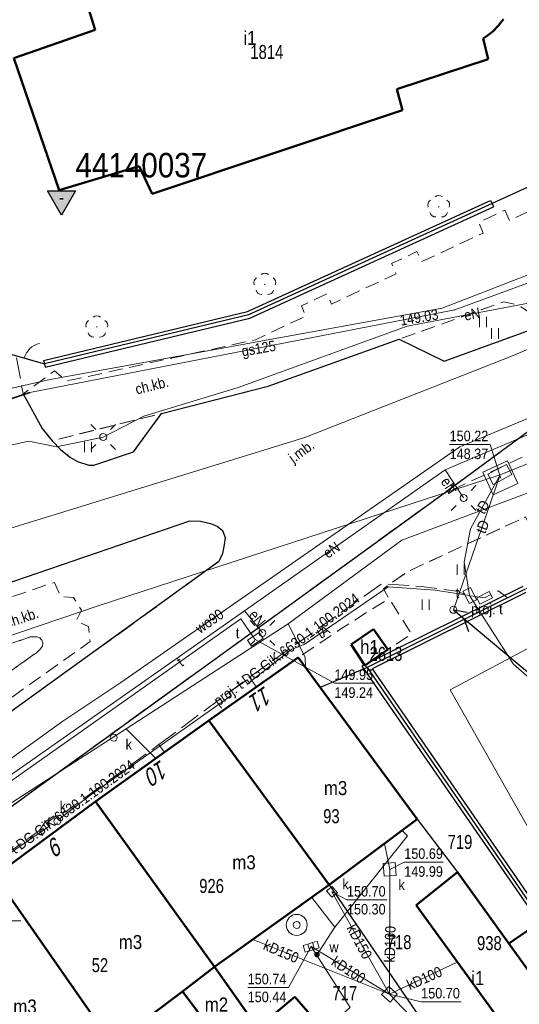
# Model space of a CAD drawing. Header units: metres. Extents: x 5552311 to 5555313, y 5709371 to 5712599.
# Tile 26 of 71: x 5554504 to 5554540, y 5710514 to 5710584. Entities that reach past the tile are written whole.
import ezdxf
from ezdxf.enums import TextEntityAlignment as Align

# ---------------------------------------------------------------- set-up
doc = ezdxf.new("R2010")
doc.units = ezdxf.units.M
doc.header["$MEASUREMENT"] = 0
for name, pattern in [('1.0_0.5', [1.5, 1, -0.5]), ('1.5_0.5', [2, 1.5, -0.5]), ('otob_500', [0]), ('otof_500', [0]), ('sutp_500', [0])]:
    doc.linetypes.add(name, pattern=pattern)
doc.layers.get('0').update_dxf_attribs({"color": 2, "linetype": 'CONTINUOUS', "lineweight": 5})
for name, color, linetype in [('203-punkt graniczny', 7, 'CONTINUOUS'), ('211-numer działki ewidencyjnej', 7, 'CONTINUOUS'), ('218-kontur użytku gruntowego', 60, 'CONTINUOUS'), ('219-działka ewidencyjna', 7, 'CONTINUOUS'), ('238-Punkt adresowy budynku', 7, 'CONTINUOUS'), ('312-budynek ewidencyjny', 7, 'CONTINUOUS'), ('312-oznaczenie budynku ewidencyjnego', 7, 'CONTINUOUS'), ('312-oznaczenie budynku ewidencyjnego-Atr117', 7, 'CONTINUOUS'), ('brama', 7, 'CONTINUOUS'), ('chodnik', 7, 'CONTINUOUS'), ('chodnik-Atr17', 7, 'CONTINUOUS'), ('drzewo liściaste', 7, 'CONTINUOUS'), ('furtka', 7, 'CONTINUOUS'), ('jezdnia', 7, 'CONTINUOUS'), ('jezdnia-Atr17', 7, 'CONTINUOUS'), ('kratka ściekowa', 7, 'CONTINUOUS'), ('krawężnik', 7, 'CONTINUOUS'), ('latarnia', 7, 'CONTINUOUS'), ('obudowa ochronna przewodu', 7, 'CONTINUOUS'), ('Podstawowa osnowa wysokościowa bazowa', 7, 'CONTINUOUS'), ('Podstawowa osnowa wysokościowa bazowa-Atr103', 7, 'CONTINUOUS'), ('przewód elektroenergetyczny podziemny', 7, 'CONTINUOUS'), ('przewód elektroenergetyczny podziemny-Atr1', 7, 'CONTINUOUS'), ('przewód gazowy', 7, 'CONTINUOUS'), ('przewód gazowy-Atr1', 7, 'CONTINUOUS'), ('przewód kanalizacyjny', 7, 'CONTINUOUS'), ('przewód kanalizacyjny-Atr1', 7, 'CONTINUOUS'), ('przewód telekomunikacyjny napowietrzny', 7, 'CONTINUOUS'), ('przewód telekomunikacyjny podziemny', 7, 'CONTINUOUS'), ('przewód telekomunikacyjny podziemny - ob. projektowany', 7, 'CONTINUOUS'), ('przewód telekomunikacyjny podziemny - ob. projektowany-Atr1', 7, 'CONTINUOUS'), ('przewód telekomunikacyjny podziemny-Atr1', 7, 'CONTINUOUS'), ('przewód wodociągowy', 7, 'CONTINUOUS'), ('przewód wodociągowy-Atr1', 7, 'CONTINUOUS'), ('rzedna', 7, 'CONTINUOUS'), ('rzedna-Atr2', 7, 'CONTINUOUS'), ('rzedna-Atr3', 7, 'CONTINUOUS'), ('studnia zwykła', 7, 'CONTINUOUS'), ('szafa telekomunikacyjna lub kontener', 7, 'CONTINUOUS'), ('szafa telekomunikacyjna lub kontener - ob. projektowany', 7, 'CONTINUOUS'), ('szafa telekomunikacyjna lub kontener - ob. projektowany-Atr17', 7, 'CONTINUOUS'), ('szafa telekomunikacyjna lub kontener-Atr17', 7, 'CONTINUOUS'), ('słup przewodów napowietrznych', 7, 'CONTINUOUS'), ('trawnik', 7, 'CONTINUOUS'), ('właz do komory lub kanału', 7, 'CONTINUOUS'), ('właz do komory lub kanału - okrągły', 7, 'CONTINUOUS'), ('właz do komory lub kanału - okrągły-Atr17', 7, 'CONTINUOUS'), ('właz do komory lub kanału-Atr17', 7, 'CONTINUOUS'), ('zasuwa lub zawór', 7, 'CONTINUOUS'), ('zasuwa lub zawór-Atr17', 7, 'CONTINUOUS'), ('ściana oporowa (linia)', 7, 'CONTINUOUS')]:
    doc.layers.add(name, color=color, linetype=linetype)
doc.styles.get("Standard").update_dxf_attribs({"font": 'Working1250', "width": 0.75})
doc.linetypes.add('otdn_500', pattern='A,5,0,[21,ksztalty.shx,S=0.5,R=0,X=0,Y=0]', length=5)

# ---------------------------------------------------------------- blocks, each defined once
blk = doc.blocks.new('203')
at = {"linetype": 'Continuous', "lineweight": 0}
h = blk.add_hatch(color=94, dxfattribs=at)
edge = h.paths.add_edge_path()
edge.add_arc((0, 0), 0.045, 0, 360)
blk = doc.blocks.new('SUTP')
at = {"color": 0, "linetype": 'Continuous'}
for p, q in [((0, 0), (0.866, 0.5)), ((0, 0), (9.232, 0)), ((1.866, -0.5), (1, 0)), ((7.366, -0.5), (8.232, 0)), ((9.232, 0), (8.366, 0.5))]:
    blk.add_line(p, q, dxfattribs=at)
blk = doc.blocks.new('PW01')
at = {"linetype": 'Continuous', "lineweight": 13}
h = blk.add_hatch(color=0, dxfattribs=at)
edge = h.paths.add_edge_path()
edge.add_arc((0, 0), 0.045, 0, 360)
blk = doc.blocks.new('US13')
at = {"color": 0, "linetype": 'Continuous', "lineweight": 13}
for radius in [0.75, 0.25]:
    blk.add_circle((0, 0), radius, dxfattribs=at)
blk = doc.blocks.new('US05')
at = {"color": 0, "linetype": 'Continuous', "lineweight": 13}
for p, q in [((-0.525, -0.25), (-0.525, 0.25)), ((-0.525, 0.25), (-0.175, 0.25)), ((-0.175, -0.25), (-0.175, 0.25)), ((-0.175, 0.25), (0.175, 0.25)), ((0.175, -0.25), (0.175, 0.25)), ((0.175, 0.25), (0.525, 0.25)), ((0.525, -0.25), (0.525, 0.25)), ((-0.525, -0.25), (-0.175, -0.25)), ((-0.175, -0.25), (0.175, -0.25)), ((0.175, -0.25), (0.525, -0.25))]:
    blk.add_line(p, q, dxfattribs=at)
blk = doc.blocks.new('US25')
at = {"linetype": 'Continuous', "lineweight": 0}
h = blk.add_hatch(color=0, dxfattribs=at)
edge = h.paths.add_edge_path()
edge.add_arc((0, 0), 0.2, 0, 360)
blk = doc.blocks.new('SM01')
at = {"color": 0, "linetype": 'Continuous', "lineweight": 13}
for p, q in [((-0.53, 0.531), (-0.883, 0.884)), ((0.531, 0.531), (0.884, 0.884)), ((-0.53, -0.53), (-0.883, -0.883)), ((0.531, -0.53), (0.884, -0.883))]:
    blk.add_line(p, q, dxfattribs=at)
blk.add_circle((0, 0), 0.25, dxfattribs=at)
blk = doc.blocks.new('TU04')
at = {"color": 0, "linetype": 'Continuous', "lineweight": 13}
for p, q in [((0, 0), (0, 0.75)), ((0.5, 0), (0.5, 0.75))]:
    blk.add_line(p, q, dxfattribs=at)
blk = doc.blocks.new('OK04')
at = {"color": 0, "linetype": 'Continuous', "lineweight": 0}
blk.add_arc((1.5, 0.001), 1.5, 120, 180, dxfattribs=at)
blk = doc.blocks.new('OP021')
at = {"linetype": 'Continuous', "lineweight": 13}
h = blk.add_hatch(color=0, dxfattribs=at)
edge = h.paths.add_edge_path()
edge.add_arc((0, 0), 0.05, 0, 360)
at = {"color": 0, "linetype": 'Continuous', "lineweight": 13}
for centre, start, end in [((0, 0.4), 49.272, 130.728), ((-0.38, 0.124), 121.308, 202.548), ((0.38, 0.124), 337.452, 58.692), ((-0.235, -0.324), 193.221, 274.871), ((0.235, -0.324), 265.129, 346.779)]:
    blk.add_arc(centre, 0.4, start, end, dxfattribs=at)
blk = doc.blocks.new('US20')
at = {"color": 0, "linetype": 'Continuous', "lineweight": 13}
for p, q in [((-0.5, -0.25), (-0.5, 0.25)), ((-0.5, 0.25), (0.5, 0.25)), ((0.5, -0.25), (0.5, 0.25)), ((-0.5, -0.25), (0.5, -0.25))]:
    blk.add_line(p, q, dxfattribs=at)
blk = doc.blocks.new('US15')
at = {"color": 0, "linetype": 'Continuous', "lineweight": 13}
blk.add_circle((0, 0), 0.25, dxfattribs=at)
blk = doc.blocks.new('US22')
at = {"color": 0, "linetype": 'Continuous', "lineweight": 13}
blk.add_circle((0, 0), 0.25, dxfattribs=at)
blk = doc.blocks.new('OSHB')
h = blk.add_hatch(color=0)
edge = h.paths.add_edge_path()
edge.add_arc((0, 0), 0.125, 0, 180)
edge.add_arc((0, 0), 0.125, 180, 360)
h.paths.add_polyline_path([(0, -1.155), (-1, 0.577), (1, 0.577)])
at = {"color": 0}
for points in [[(0, -1.155), (-1, 0.577), (1, 0.577)], [(0.125, 0), (-0.125, 0)]]:
    blk.add_lwpolyline(points, close=True, dxfattribs=at)

msp = doc.modelspace()

# ---------------------------------------------------------------- linework, layer by layer
at = {"layer": '218-kontur użytku gruntowego', "linetype": 'Continuous', "lineweight": 9, "flags": 128}
for points in [[(5554520.36, 5710562.73), (5554547.45, 5710575.08)], [(5554547.45, 5710575.08), (5554520.36, 5710562.73)], [(5554505.78, 5710559.23), (5554520.36, 5710562.73)], [(5554520.36, 5710562.73), (5554505.78, 5710559.23)], [(5554500.07, 5710560.85), (5554505.78, 5710559.23)], [(5554505.78, 5710559.23), (5554500.07, 5710560.85)], [(5554540.06, 5710543.12), (5554528.82, 5710537.56)], [(5554528.82, 5710537.56), (5554540.06, 5710543.12)], [(5554523.91, 5710538.26), (5554517.53, 5710533.78)], [(5554517.53, 5710533.78), (5554523.91, 5710538.26)], [(5554525.48, 5710536.13), (5554523.91, 5710538.26)], [(5554523.91, 5710538.26), (5554525.48, 5710536.13)], [(5554528.82, 5710537.56), (5554525.48, 5710536.13)], [(5554525.48, 5710536.13), (5554528.82, 5710537.56)], [(5554517.53, 5710533.78), (5554509.44, 5710527.98)], [(5554509.44, 5710527.98), (5554517.53, 5710533.78)], [(5554509.44, 5710527.98), (5554502.24, 5710522.68)], [(5554502.24, 5710522.68), (5554509.44, 5710527.98)]]:
    msp.add_lwpolyline(points, dxfattribs=at)
at = {"layer": '219-działka ewidencyjna', "color": 94, "linetype": 'Continuous', "lineweight": 30, "flags": 128}
for points in [[(5554547.45, 5710575.08), (5554520.36, 5710562.73)], [(5554520.36, 5710562.73), (5554505.78, 5710559.23)], [(5554500.07, 5710560.85), (5554505.78, 5710559.23)], [(5554540.06, 5710543.12), (5554528.82, 5710537.56)], [(5554523.91, 5710538.26), (5554517.53, 5710533.78)], [(5554523.91, 5710538.26), (5554525.48, 5710536.13)], [(5554528.82, 5710537.56), (5554525.48, 5710536.13)], [(5554528.82, 5710537.56), (5554540.84, 5710520.16)], [(5554525.48, 5710536.13), (5554532.41, 5710526.73)], [(5554517.53, 5710533.78), (5554509.44, 5710527.98)], [(5554517.53, 5710533.78), (5554526.11, 5710522.03)], [(5554509.44, 5710527.98), (5554502.24, 5710522.68)], [(5554509.44, 5710527.98), (5554520.9, 5710512.01)], [(5554532.41, 5710526.73), (5554535.29, 5710522.95)], [(5554535.29, 5710522.95), (5554543.09, 5710512.08)], [(5554502.24, 5710522.68), (5554510.65, 5710510.67)], [(5554526.11, 5710522.03), (5554538.45, 5710504.01)]]:
    msp.add_lwpolyline(points, dxfattribs=at)
at = {"layer": '312-budynek ewidencyjny', "color": 8, "linetype": 'Continuous', "lineweight": 50, "flags": 128}
for points in [[(5554509.4, 5710583.07), (5554508.76, 5710585.1)], [(5554538.22, 5710583.36), (5554537.8, 5710582.94)], [(5554538.57, 5710583.82), (5554538.22, 5710583.36)], [(5554503.59, 5710581.04), (5554509.4, 5710583.07)], [(5554537.32, 5710582.58), (5554537.12, 5710582.45)], [(5554537.8, 5710582.94), (5554537.32, 5710582.58)], [(5554537.12, 5710582.45), (5554537.47, 5710580.96)], [(5554506.84, 5710571.62), (5554503.59, 5710581.04)], [(5554537.47, 5710580.96), (5554530.95, 5710578.83)], [(5554530.95, 5710578.83), (5554531.35, 5710577.32)], [(5554531.35, 5710577.32), (5554513.48, 5710571.36)], [(5554512.55, 5710573.34), (5554506.84, 5710571.62)], [(5554513.48, 5710571.36), (5554512.55, 5710573.34)], [(5554527.69, 5710539.2), (5554529.28, 5710540.29)], [(5554529.28, 5710540.29), (5554530.3, 5710538.83)], [(5554528.67, 5710537.7), (5554527.69, 5710539.2)], [(5554517.53, 5710533.78), (5554523.91, 5710538.26)], [(5554523.91, 5710538.26), (5554532.41, 5710526.73)], [(5554530.3, 5710538.83), (5554528.67, 5710537.7)], [(5554509.44, 5710527.98), (5554517.53, 5710533.78)], [(5554526.11, 5710522.03), (5554517.53, 5710533.78)], [(5554517.53, 5710533.78), (5554526.11, 5710522.03)], [(5554502.24, 5710522.68), (5554509.44, 5710527.98)], [(5554509.44, 5710527.98), (5554517.94, 5710516.18)], [(5554517.94, 5710516.18), (5554509.44, 5710527.98)], [(5554532.41, 5710526.73), (5554526.11, 5710522.03)], [(5554532.32, 5710520.58), (5554535.29, 5710522.95)], [(5554535.29, 5710522.95), (5554538.94, 5710517.85)], [(5554502.24, 5710522.68), (5554510.65, 5710510.67)], [(5554510.65, 5710510.67), (5554502.24, 5710522.68)], [(5554526.11, 5710522.03), (5554517.94, 5710516.18)], [(5554540.12, 5710509.86), (5554532.32, 5710520.58)], [(5554538.94, 5710517.85), (5554540.62, 5710519)], [(5554540.66, 5710515.47), (5554538.94, 5710517.85)], [(5554538.94, 5710517.85), (5554540.66, 5710515.47)], [(5554517.94, 5710516.18), (5554515.64, 5710514.44)], [(5554515.64, 5710514.44), (5554517.94, 5710516.18)], [(5554517.94, 5710516.18), (5554520.51, 5710512.55)], [(5554515.64, 5710514.44), (5554510.65, 5710510.67)], [(5554518.47, 5710510.66), (5554515.64, 5710514.44)], [(5554521.04, 5710511.86), (5554523.66, 5710514.06)], [(5554523.66, 5710514.06), (5554528.65, 5710508.32)]]:
    msp.add_lwpolyline(points, dxfattribs=at)
at = {"layer": 'brama', "color": 8, "linetype": 'otob_500', "lineweight": 18, "flags": 128}
msp.add_lwpolyline([(5554500.07, 5710560.85), (5554505.78, 5710559.23)], dxfattribs=at)
at = {"layer": 'chodnik', "color": 8, "linetype": '1.0_0.5', "lineweight": 18, "flags": 128}
for points in [[(5554504.27, 5710557.08), (5554505.62, 5710554.6), (5554506.33, 5710553.74), (5554514.14, 5710555.67), (5554521.77, 5710557.63), (5554531.12, 5710560.98), (5554538.6, 5710563.66), (5554539.59, 5710563.41), (5554540.11, 5710563.11), (5554540.64, 5710562.69), (5554541.28, 5710561.94), (5554545.11, 5710563.32), (5554545.18, 5710564.56), (5554545.42, 5710565.28), (5554545.67, 5710565.68), (5554546, 5710566.11), (5554546.51, 5710566.47), (5554551.26, 5710568.27), (5554551.48, 5710569.22), (5554551.5, 5710569.95), (5554551.34, 5710570.77), (5554549.7, 5710575.88), (5554547.74, 5710575.13), (5554547.78, 5710574.28), (5554547.31, 5710573.32), (5554545.35, 5710572.44), (5554545.01, 5710573.16), (5554543.06, 5710572.25), (5554543.39, 5710571.49), (5554539, 5710569.45), (5554538.66, 5710570.19), (5554536.81, 5710569.32), (5554537.11, 5710568.56), (5554532.73, 5710566.51), (5554532.39, 5710567.23), (5554530.58, 5710566.38), (5554530.9, 5710565.65), (5554526.29, 5710563.49), (5554525.95, 5710564.21), (5554524.14, 5710563.36), (5554524.46, 5710562.63), (5554520.86, 5710560.94), (5554507.75, 5710558.07), (5554507.38, 5710558.04), (5554506.97, 5710558.33), (5554506.51, 5710558.72)], [(5554443.41, 5710483.75), (5554443.48, 5710483.32), (5554444.89, 5710481.41), (5554456.15, 5710489.37), (5554463.92, 5710495.09), (5554471.81, 5710500.87), (5554478.92, 5710505.94), (5554487.22, 5710511.83), (5554494.74, 5710517.27), (5554502.24, 5710522.68), (5554509.44, 5710527.98), (5554517.53, 5710533.78), (5554523.91, 5710538.26), (5554526.95, 5710540.3), (5554530.39, 5710542.48), (5554529.99, 5710543.17), (5554531.67, 5710544.37), (5554540.15, 5710548.3), (5554542.17, 5710544.15), (5554543.16, 5710544.62), (5554541.6, 5710547.89), (5554545.78, 5710549.93), (5554545.46, 5710550.59), (5554552.12, 5710553.48), (5554553.39, 5710550.56), (5554546.96, 5710547.54), (5554547.39, 5710546.68), (5554550.44, 5710548.15), (5554556.72, 5710551.2), (5554557.91, 5710550.65), (5554560.57, 5710542.33), (5554562.25, 5710537.06), (5554562.95, 5710534.86), (5554564.19, 5710535.17), (5554563.68, 5710537.46), (5554563.06, 5710540.12), (5554562.14, 5710542.87), (5554557.72, 5710555.64), (5554557.27, 5710556.62), (5554556.75, 5710557.41), (5554555.64, 5710558.2), (5554554.78, 5710558.61), (5554553.78, 5710558.9), (5554553.05, 5710558.68), (5554534.16, 5710549.88), (5554521.64, 5710540.81), (5554505.22, 5710528.95), (5554488.48, 5710516.77), (5554467.28, 5710501.44), (5554443.47, 5710484.11)], [(5554428.68, 5710510.32), (5554428.71, 5710509.3), (5554428.85, 5710508.67), (5554429.18, 5710508.02), (5554431.12, 5710505.17), (5554431.32, 5710505.12), (5554431.07, 5710506.29), (5554431.03, 5710507.25), (5554431.24, 5710508.44), (5554431.65, 5710509.37), (5554432.29, 5710510.32), (5554433.29, 5710511.27), (5554434, 5710511.81), (5554444.33, 5710517.21), (5554446.4, 5710513.15), (5554444.44, 5710509.96), (5554443.56, 5710510), (5554443.1, 5710510.82), (5554441.95, 5710510.8), (5554441.42, 5710509.98), (5554440.44, 5710509.96), (5554439.99, 5710509.05), (5554440.34, 5710508.14), (5554439.92, 5710507.26), (5554440.52, 5710506.42), (5554441.51, 5710506.3), (5554441.99, 5710505.52), (5554443.06, 5710505.47), (5554444.6, 5710506.4), (5554445.11, 5710507), (5554446.04, 5710505.19), (5554445.25, 5710505.1), (5554444.66, 5710504.35), (5554443.68, 5710504.28), (5554443.05, 5710503.38), (5554443.6, 5710502.46), (5554443.17, 5710501.64), (5554443.67, 5710500.76), (5554444.68, 5710500.67), (5554445.14, 5710499.85), (5554446.21, 5710499.93), (5554446.83, 5710500.71), (5554447.76, 5710500.74), (5554448.26, 5710501.67), (5554447.82, 5710502.52), (5554448.35, 5710503.32), (5554451.99, 5710503.2), (5554454.86, 5710499.22), (5554457.35, 5710501.07), (5554454.72, 5710504.86), (5554456.51, 5710508.06), (5554456.13, 5710508.89), (5554456.44, 5710509.78), (5554456.55, 5710509.97), (5554465.15, 5710514.6), (5554465.57, 5710513.75), (5554467.51, 5710514.73), (5554466.99, 5710515.66), (5554470.4, 5710517.43), (5554474.47, 5710517.35), (5554476.66, 5710520.72), (5554484.57, 5710525.04), (5554485.07, 5710524.1), (5554486.93, 5710525.13), (5554486.48, 5710526.01), (5554497.58, 5710531.99), (5554498.19, 5710531.86), (5554498.78, 5710531.64), (5554499.18, 5710531.28), (5554502.01, 5710533.41), (5554501.83, 5710533.8), (5554501.84, 5710534.12), (5554502.03, 5710534.42), (5554509.05, 5710539.4), (5554508.94, 5710540.48), (5554508.06, 5710540.87), (5554508.43, 5710541.64), (5554507.85, 5710542.54), (5554506.95, 5710542.6), (5554506.5, 5710543.63), (5554491.87, 5710538.69), (5554484.57, 5710536.26), (5554478.34, 5710534.15), (5554478.09, 5710534.93), (5554474.12, 5710533.41), (5554474.36, 5710532.77), (5554472.05, 5710531.84), (5554446.11, 5710521.62), (5554445.81, 5710522.28), (5554442.07, 5710520.41), (5554442.42, 5710519.81), (5554435.85, 5710516.32), (5554433.79, 5710515.24), (5554429.41, 5710512.9), (5554429.18, 5710512.41), (5554428.8, 5710511.3)], [(5554449.19, 5710514.61), (5554447.05, 5710518.61), (5554450.52, 5710520.17), (5554455.98, 5710522.44), (5554469.34, 5710527.58), (5554475.09, 5710529.64), (5554489.2, 5710534.4), (5554495.14, 5710536.4), (5554495.67, 5710535.14), (5554498.1, 5710536.54), (5554497.72, 5710537.29), (5554504.77, 5710539.73), (5554505.25, 5710539.75), (5554505.46, 5710539.66), (5554505.59, 5710539.5), (5554505.68, 5710539.29), (5554505.64, 5710539.07), (5554505.48, 5710538.86), (5554505.21, 5710538.61), (5554501.15, 5710535.72), (5554500.47, 5710536.13), (5554499.98, 5710536.26), (5554499.57, 5710536.26), (5554498.89, 5710536.16), (5554498.46, 5710535.99), (5554495.96, 5710534.6), (5554491.42, 5710532.33), (5554489.59, 5710532.39), (5554480, 5710527.27), (5554479.5, 5710528.15), (5554477.63, 5710527.15), (5554478.11, 5710526.33), (5554474.59, 5710524.33), (5554470.55, 5710524.44), (5554468.54, 5710521.25), (5554460.56, 5710516.84), (5554460.1, 5710517.7), (5554458.18, 5710516.77), (5554458.65, 5710515.83), (5554454.47, 5710513.6), (5554454.27, 5710513.7), (5554453.35, 5710513.75), (5554452.88, 5710514.57)]]:
    msp.add_lwpolyline(points, close=True, dxfattribs=at)
at = {"layer": 'furtka', "color": 8, "linetype": 'otof_500', "lineweight": 18, "flags": 128}
msp.add_lwpolyline([(5554504.34, 5710559.64), (5554505.21, 5710559.39)], dxfattribs=at)
at = {"layer": 'jezdnia', "color": 8, "linetype": '1.5_0.5', "lineweight": 18, "flags": 128}
for points in [[(5554412.43, 5710514.29), (5554408.24, 5710510.92), (5554418.66, 5710508.44), (5554419.59, 5710509.15), (5554420.38, 5710509.5), (5554421.46, 5710509.6), (5554422.36, 5710509.47), (5554423.16, 5710509.24), (5554423.89, 5710508.85), (5554424.46, 5710508.45), (5554428.69, 5710502.64), (5554439.05, 5710488.34), (5554439.27, 5710487.75), (5554439.32, 5710487.1), (5554439.14, 5710486.55), (5554438.1, 5710485.76), (5554437.65, 5710485.71), (5554436.85, 5710485.85), (5554441.68, 5710479.01), (5554444.19, 5710480.86), (5554442.45, 5710483.36), (5554443.47, 5710484.11), (5554467.28, 5710501.44), (5554488.48, 5710516.77), (5554505.22, 5710528.95), (5554521.64, 5710540.81), (5554534.16, 5710549.88), (5554542.28, 5710555.84), (5554542.73, 5710556.08), (5554548.69, 5710558.31), (5554550.14, 5710558.79), (5554550.8, 5710559.03), (5554551.51, 5710559.12), (5554552.37, 5710559.08), (5554553.78, 5710558.9), (5554554.78, 5710558.61), (5554555.64, 5710558.2), (5554556.75, 5710557.41), (5554557.27, 5710556.62), (5554557.72, 5710555.64), (5554562.19, 5710557.43), (5554562.14, 5710560.52), (5554558, 5710570.33), (5554557.22, 5710570.54), (5554556.66, 5710571.02), (5554556.14, 5710571.5), (5554555.73, 5710572.18), (5554551.34, 5710570.77), (5554551.5, 5710569.95), (5554551.48, 5710569.22), (5554551.26, 5710568.27), (5554550.9, 5710567.4), (5554550.49, 5710566.63), (5554550, 5710565.93), (5554549.32, 5710565.24), (5554547.89, 5710564.5), (5554545.11, 5710563.32), (5554541.28, 5710561.94), (5554534.34, 5710559.41), (5554531.12, 5710560.98), (5554521.77, 5710557.63), (5554514.14, 5710555.67), (5554512.15, 5710552.94), (5554509.31, 5710551.99), (5554508.96, 5710551.99), (5554508.15, 5710552.25), (5554507.64, 5710552.54), (5554506.95, 5710553.08), (5554506.33, 5710553.74), (5554505.62, 5710554.6), (5554504.27, 5710557.08), (5554503.76, 5710559.81), (5554500.07, 5710560.85), (5554495.64, 5710558.86), (5554496.41, 5710557.66), (5554496.92, 5710556.29), (5554497.23, 5710555.1), (5554497.4, 5710553.9), (5554497.47, 5710552.1), (5554497.29, 5710550.89), (5554497.03, 5710549.78), (5554496.59, 5710548.91), (5554496.04, 5710547.96), (5554495.73, 5710547.56), (5554494.8, 5710547.25), (5554491.67, 5710548.63), (5554486.93, 5710547.1), (5554485.39, 5710546.56), (5554480.26, 5710544.86), (5554478.27, 5710541.32), (5554476.06, 5710540.6), (5554472.16, 5710539.33), (5554470.22, 5710538.71), (5554468.48, 5710538.32), (5554467.02, 5710538.21), (5554465.68, 5710538.2), (5554464.68, 5710538.33), (5554463.62, 5710538.55), (5554462.32, 5710538.98), (5554460.78, 5710539.89), (5554459.64, 5710540.79), (5554459.04, 5710541.45), (5554456.35, 5710545.55), (5554450.55, 5710542.97), (5554450.88, 5710541.78), (5554451.08, 5710540.23), (5554451.01, 5710538.73), (5554450.66, 5710537.42), (5554450.07, 5710535.93), (5554449.39, 5710534.73), (5554448.6, 5710533.68), (5554447.4, 5710532.83), (5554442.88, 5710530.78), (5554440.1, 5710529.43), (5554437.5, 5710528.21), (5554433.01, 5710525.89), (5554428.59, 5710523.58), (5554424.16, 5710521.11), (5554422.19, 5710520.04), (5554421.57, 5710519.67), (5554417.2, 5710517.18), (5554414.65, 5710515.66)], [(5554428.71, 5710509.3), (5554428.68, 5710510.32), (5554428.8, 5710511.3), (5554429.18, 5710512.41), (5554429.41, 5710512.9), (5554429.89, 5710513.58), (5554430.34, 5710514.03), (5554432.33, 5710515.38), (5554437.11, 5710517.92), (5554442.07, 5710520.41), (5554445.81, 5710522.28), (5554447.94, 5710523.14), (5554451.04, 5710524.57), (5554456.41, 5710526.65), (5554473.26, 5710533.11), (5554474.12, 5710533.41), (5554478.09, 5710534.93), (5554483.66, 5710536.94), (5554498.64, 5710542.03), (5554516.16, 5710548.01), (5554516.93, 5710548), (5554517.64, 5710547.84), (5554518.12, 5710547.63), (5554518.49, 5710547.33), (5554518.69, 5710546.82), (5554518.62, 5710546.31), (5554518.49, 5710545.68), (5554518.25, 5710545.11), (5554502.01, 5710533.41), (5554499.18, 5710531.28), (5554480.51, 5710517.72), (5554457.35, 5710501.07), (5554454.86, 5710499.22), (5554446.83, 5710493.37), (5554446.13, 5710492.94), (5554445.39, 5710492.65), (5554444.53, 5710492.46), (5554443.54, 5710492.36), (5554442.75, 5710492.37), (5554441.95, 5710492.65), (5554440.44, 5710493.3), (5554439.31, 5710494.14), (5554438.58, 5710494.97), (5554431.32, 5710505.12), (5554431.12, 5710505.17), (5554429.18, 5710508.02), (5554428.85, 5710508.67)]]:
    msp.add_lwpolyline(points, close=True, dxfattribs=at)
at = {"layer": 'krawężnik', "color": 8, "linetype": 'Continuous', "lineweight": 25, "flags": 128}
for points in [[(5554504.27, 5710557.08), (5554505.62, 5710554.6), (5554506.33, 5710553.74), (5554506.95, 5710553.08), (5554507.64, 5710552.54), (5554508.15, 5710552.25), (5554508.96, 5710551.99), (5554509.31, 5710551.99), (5554512.15, 5710552.94), (5554514.14, 5710555.67), (5554521.77, 5710557.63), (5554531.12, 5710560.98), (5554534.34, 5710559.41), (5554541.28, 5710561.94), (5554545.11, 5710563.32), (5554547.89, 5710564.5), (5554549.32, 5710565.24), (5554550, 5710565.93), (5554550.49, 5710566.63), (5554550.9, 5710567.4), (5554551.26, 5710568.27), (5554551.48, 5710569.22), (5554551.5, 5710569.95), (5554551.34, 5710570.77)], [(5554444.89, 5710481.41), (5554444.19, 5710480.86), (5554442.45, 5710483.36), (5554443.47, 5710484.11), (5554467.28, 5710501.44), (5554488.48, 5710516.77), (5554505.22, 5710528.95), (5554521.64, 5710540.81), (5554534.16, 5710549.88), (5554542.28, 5710555.84), (5554542.73, 5710556.08), (5554548.69, 5710558.31), (5554550.14, 5710558.79), (5554550.8, 5710559.03), (5554551.51, 5710559.12), (5554552.37, 5710559.08), (5554553.78, 5710558.9), (5554554.78, 5710558.61), (5554555.64, 5710558.2), (5554556.75, 5710557.41), (5554557.27, 5710556.62), (5554557.72, 5710555.64)], [(5554498.64, 5710542.03), (5554516.16, 5710548.01), (5554516.93, 5710548), (5554517.64, 5710547.84), (5554518.12, 5710547.63), (5554518.49, 5710547.33), (5554518.69, 5710546.82), (5554518.62, 5710546.31), (5554518.49, 5710545.68), (5554518.25, 5710545.11), (5554502.01, 5710533.41)]]:
    msp.add_lwpolyline(points, dxfattribs=at)
at = {"layer": 'obudowa ochronna przewodu', "color": 8, "linetype": 'Continuous', "lineweight": 35, "flags": 128}
msp.add_lwpolyline([(5554504.73, 5710557.18), (5554496.44, 5710554.43)], dxfattribs=at)
at = {"layer": 'przewód elektroenergetyczny podziemny', "color": 1, "linetype": 'Continuous', "lineweight": 18, "flags": 128}
for points in [[(5554488.21, 5710551.73), (5554495.52, 5710554.25), (5554496.52, 5710555.91), (5554506.2, 5710558.1), (5554534.18, 5710563.19), (5554562.31, 5710574.1)], [(5554470.04, 5710542.38), (5554475.04, 5710543.95), (5554497.65, 5710552.17), (5554504.66, 5710553.71), (5554506.65, 5710553.29), (5554509.98, 5710554), (5554512.88, 5710555.48), (5554519.63, 5710557.54), (5554531.7, 5710561.9), (5554546.5, 5710564.71)], [(5554495.34, 5710524.27), (5554496.21, 5710524.88), (5554520.08, 5710541.59), (5554534.41, 5710551.65), (5554542.42, 5710555.05), (5554548.88, 5710557.66), (5554548.63, 5710558.58), (5554546.5, 5710564.71)], [(5554476.36, 5710510.1), (5554488.7, 5710518.56), (5554500.52, 5710526.04), (5554511.62, 5710533.18), (5554523.19, 5710540.66), (5554531.31, 5710546.63), (5554551.11, 5710554.05), (5554552.37, 5710554.08), (5554554.59, 5710554.87), (5554556.79, 5710555.59)], [(5554534.41, 5710551.65), (5554535.72, 5710549.65)], [(5554520.08, 5710541.59), (5554521.35, 5710540.02)], [(5554523.19, 5710540.66), (5554524.41, 5710538.29), (5554524.43, 5710537.56)], [(5554511.62, 5710533.18), (5554513.73, 5710531.06)]]:
    msp.add_lwpolyline(points, dxfattribs=at)
at = {"layer": 'przewód gazowy', "color": 40, "linetype": 'Continuous', "lineweight": 18, "flags": 128}
msp.add_lwpolyline([(5554458.63, 5710544.72), (5554459.19, 5710544.18), (5554460.34, 5710544.13), (5554464.63, 5710543.71), (5554473.57, 5710545.84), (5554492.46, 5710552.44), (5554496.44, 5710554.43), (5554504.73, 5710557.18), (5554535.09, 5710563.07), (5554548.06, 5710567.83)], dxfattribs=at)
at = {"layer": 'przewód kanalizacyjny', "color": 34, "linetype": 'Continuous', "lineweight": 18, "flags": 128}
for points in [[(5554530.42, 5710514.23), (5554530.44, 5710523.14), (5554530.07, 5710524.98)], [(5554526.32, 5710521.54), (5554530.42, 5710514.23)], [(5554530.42, 5710514.23), (5554520.67, 5710518.13)], [(5554530.42, 5710514.23), (5554524.83, 5710517.63)], [(5554530.42, 5710514.23), (5554535.27, 5710516.52)], [(5554536.22, 5710508.18), (5554530.42, 5710514.23)]]:
    msp.add_lwpolyline(points, dxfattribs=at)
at = {"layer": 'przewód telekomunikacyjny napowietrzny', "color": 30, "linetype": 'sutp_500', "lineweight": 18, "flags": 128}
msp.add_lwpolyline([(5554534.99, 5710541.67), (5554566.22, 5710515.48)], dxfattribs=at)
at = {"layer": 'przewód telekomunikacyjny podziemny', "color": 30, "linetype": 'Continuous', "lineweight": 18, "flags": 128}
for points in [[(5554374.01, 5710454.75), (5554369.95, 5710464.56), (5554368.86, 5710465.36), (5554380.31, 5710483.95), (5554389.55, 5710494.24), (5554395.67, 5710499.5), (5554427.9, 5710522.38), (5554455.78, 5710532.81), (5554483.92, 5710541.5), (5554524.38, 5710553.96), (5554539.21, 5710559.79), (5554555.97, 5710566.98), (5554585.2, 5710580.72), (5554598.19, 5710584.52), (5554607.28, 5710586.33), (5554615.01, 5710584.66), (5554643.84, 5710573.06)], [(5554538.34, 5710551.3), (5554557.16, 5710558.92)], [(5554463.96, 5710526.5), (5554509.61, 5710541.95), (5554538.34, 5710551.3)], [(5554534.99, 5710541.67), (5554538.34, 5710551.3)], [(5554536.14, 5710542.68), (5554535.77, 5710545.07), (5554536.21, 5710547.46), (5554538.34, 5710551.3)], [(5554489.03, 5710513.88), (5554494.39, 5710517.75), (5554501.86, 5710523.21), (5554503.75, 5710524.58), (5554506.18, 5710526.26), (5554505.99, 5710526.5), (5554506.68, 5710527), (5554506.86, 5710526.76), (5554509.09, 5710528.46), (5554519.1, 5710535.53), (5554518.95, 5710535.76), (5554520.26, 5710536.68), (5554520.4, 5710536.47), (5554523.46, 5710538.87), (5554524.33, 5710539.2), (5554530.33, 5710543.31), (5554533.7, 5710543.06), (5554536.14, 5710542.68)], [(5554536.14, 5710542.68), (5554539.26, 5710537.81), (5554556.07, 5710523.02), (5554566.27, 5710514.47), (5554572.7, 5710511.6), (5554573.12, 5710510.81)], [(5554495.84, 5710524.13), (5554519.82, 5710541.02), (5554520.7, 5710539.75), (5554520.84, 5710539.56)]]:
    msp.add_lwpolyline(points, dxfattribs=at)
at = {"layer": 'przewód telekomunikacyjny podziemny - ob. projektowany', "color": 30, "linetype": '1.5_0.5', "lineweight": 18, "flags": 128}
for points in [[(5554520.43, 5710536.87), (5554529.87, 5710543.52), (5554532.68, 5710543.34), (5554535.22, 5710542.99), (5554536.14, 5710542.68), (5554537.22, 5710542.53), (5554538.18, 5710543.03), (5554538.87, 5710542.53)], [(5554513.96, 5710532.05), (5554520.43, 5710536.87), (5554520.93, 5710536.15)], [(5554505.42, 5710525.91), (5554505.84, 5710526.53), (5554506.68, 5710527.14), (5554507.26, 5710527.23), (5554513.96, 5710532.05), (5554514.38, 5710531.47)], [(5554498.04, 5710520.61), (5554505.42, 5710525.91), (5554505.85, 5710525.31)]]:
    msp.add_lwpolyline(points, dxfattribs=at)
at = {"layer": 'przewód wodociągowy', "color": 5, "linetype": 'Continuous', "lineweight": 18, "flags": 128}
for points in [[(5554556.04, 5710561.88), (5554535.46, 5710553.29), (5554511.24, 5710536.47), (5554507.09, 5710533.72), (5554491.27, 5710522.32), (5554469.63, 5710506.69), (5554453.15, 5710494.76)], [(5554557.94, 5710517.44), (5554542.97, 5710523.72), (5554540.97, 5710524.99), (5554534.75, 5710535.97), (5554541.68, 5710539.65)], [(5554526.53, 5710519.01), (5554531.72, 5710525.54), (5554531.33, 5710525.93)], [(5554526.53, 5710519.01), (5554524.87, 5710521.14)], [(5554525.25, 5710517.06), (5554526.53, 5710519.01)], [(5554516.61, 5710505.05), (5554520.01, 5710506.88), (5554527.62, 5710513.29), (5554524.83, 5710517.63)]]:
    msp.add_lwpolyline(points, dxfattribs=at)
at = {"layer": 'rzedna-Atr2', "color": 8, "lineweight": 5, "flags": 128}
for points in [[(5554538.35, 5710551.1), (5554537.61, 5710553.47), (5554534.719, 5710553.47)], [(5554520.84, 5710539.56), (5554526.49, 5710536.43), (5554529.376, 5710536.43)], [(5554530.44, 5710523.14), (5554531.48, 5710523.66), (5554534.27, 5710523.66)], [(5554497.2, 5710522.36), (5554501.2, 5710519.47), (5554504.086, 5710519.47)], [(5554526.32, 5710521.54), (5554527.39, 5710520.97), (5554530.233, 5710520.97)], [(5554524.83, 5710517.63), (5554523.21, 5710514.71), (5554520.298, 5710514.71)], [(5554530.42, 5710514.23), (5554532.69, 5710513.7), (5554535.544, 5710513.7)]]:
    msp.add_lwpolyline(points, dxfattribs=at)
at = {"layer": 'trawnik', "color": 8, "linetype": '1.0_0.5', "lineweight": 18, "flags": 128}
for points in [[(5554531.12, 5710560.98), (5554534.34, 5710559.41), (5554541.28, 5710561.94), (5554540.64, 5710562.69), (5554540.11, 5710563.11), (5554539.59, 5710563.41), (5554538.6, 5710563.66)], [(5554506.33, 5710553.74), (5554506.95, 5710553.08), (5554507.64, 5710552.54), (5554508.15, 5710552.25), (5554508.96, 5710551.99), (5554509.31, 5710551.99), (5554512.15, 5710552.94), (5554514.14, 5710555.67)], [(5554540.06, 5710543.12), (5554542.17, 5710544.15), (5554540.15, 5710548.3), (5554531.67, 5710544.37), (5554529.99, 5710543.17), (5554530.39, 5710542.48), (5554532, 5710539.94), (5554530.3, 5710538.83), (5554528.67, 5710537.7), (5554528.82, 5710537.56)], [(5554497.72, 5710537.29), (5554498.1, 5710536.54), (5554498.46, 5710535.99), (5554498.89, 5710536.16), (5554499.57, 5710536.26), (5554499.98, 5710536.26), (5554500.47, 5710536.13), (5554501.15, 5710535.72), (5554505.21, 5710538.61), (5554505.48, 5710538.86), (5554505.64, 5710539.07), (5554505.68, 5710539.29), (5554505.59, 5710539.5), (5554505.46, 5710539.66), (5554505.25, 5710539.75), (5554504.77, 5710539.73)]]:
    msp.add_lwpolyline(points, close=True, dxfattribs=at)
at = {"layer": 'właz do komory lub kanału', "color": 8, "linetype": 'Continuous', "lineweight": 18, "flags": 128}
for points in [[(5554537.09, 5710551.49), (5554538.86, 5710552.31), (5554539.6, 5710550.69), (5554537.84, 5710549.87)], [(5554539.17, 5710551.32), (5554537.82, 5710550.62), (5554537.45, 5710551.36), (5554538.79, 5710552.05)], [(5554536.63, 5710542.37), (5554536.12, 5710542.12), (5554535.69, 5710543), (5554536.2, 5710543.25)], [(5554529.97, 5710523.56), (5554530.83, 5710523.63), (5554530.9, 5710522.71), (5554530.04, 5710522.65)], [(5554525.93, 5710521.61), (5554526.33, 5710521.93), (5554526.71, 5710521.47), (5554526.31, 5710521.15)], [(5554530.37, 5710514.78), (5554530.97, 5710514.24), (5554530.47, 5710513.67), (5554529.86, 5710514.21)]]:
    msp.add_lwpolyline(points, close=True, dxfattribs=at)
at = {"layer": 'ściana oporowa (linia)', "color": 8}
for p, q in [((5554520.278, 5710562.967), (5554537.646, 5710570.887)), ((5554505.722, 5710559.473), (5554520.278, 5710562.967)), ((5554540.171, 5710542.896), (5554529.19, 5710537.464)), ((5554529.19, 5710537.464), (5554540.908, 5710520.501))]:
    msp.add_line(p, q, dxfattribs=at)
at = {"layer": 'ściana oporowa (linia)', "color": 8, "linetype": 'Continuous'}
for p, q in [((5554537.646, 5710570.887), (5554537.75, 5710570.66)), ((5554537.75, 5710570.66), (5554537.854, 5710570.433)), ((5554505.722, 5710559.473), (5554505.78, 5710559.23)), ((5554505.78, 5710559.23), (5554505.838, 5710558.987))]:
    msp.add_line(p, q, dxfattribs=at)
at = {"layer": 'ściana oporowa (linia)', "color": 8, "linetype": 'otdn_500'}
for p, q in [((5554520.442, 5710562.493), (5554537.854, 5710570.433)), ((5554505.838, 5710558.987), (5554520.442, 5710562.493)), ((5554539.949, 5710543.344), (5554528.45, 5710537.656)), ((5554528.45, 5710537.656), (5554540.772, 5710519.819))]:
    msp.add_line(p, q, dxfattribs=at)

# ---------------------------------------------------------------- block references
at = {"layer": '203-punkt graniczny', "color": 8, "linetype": 'Continuous', "lineweight": 18}
for p in [(5554520.36, 5710562.73), (5554505.78, 5710559.23), (5554523.91, 5710538.26), (5554528.82, 5710537.56), (5554525.48, 5710536.13), (5554517.53, 5710533.78), (5554509.44, 5710527.98), (5554532.41, 5710526.73), (5554535.29, 5710522.95), (5554526.11, 5710522.03)]:
    msp.add_blockref('203', p, dxfattribs=at)
at = {"layer": 'drzewo liściaste', "color": 94, "linetype": 'Continuous', "lineweight": 18}
for p in [(5554533.94, 5710570.43), (5554521.52, 5710564.9), (5554509.52, 5710561.86)]:
    msp.add_blockref('OP021', p, dxfattribs=at)
at = {"layer": 'furtka', "color": 8, "linetype": 'Continuous', "lineweight": 18, "rotation": 343.968}
msp.add_blockref('OK04', (5554504.34, 5710559.64), dxfattribs=at)
at = {"layer": 'kratka ściekowa', "color": 34, "linetype": 'Continuous', "lineweight": 18, "rotation": 17.354}
msp.add_blockref('US05', (5554524.83, 5710517.63), dxfattribs=at)
at = {"layer": 'latarnia', "color": 8, "linetype": 'Continuous', "lineweight": 18}
for p in [(5554509.98, 5710554), (5554535.72, 5710549.65), (5554521.35, 5710540.02)]:
    msp.add_blockref('SM01', p, dxfattribs=at)
at = {"layer": 'Podstawowa osnowa wysokościowa bazowa', "color": 8, "linetype": 'Continuous', "lineweight": 18}
msp.add_blockref('OSHB', (5554507, 5710571), dxfattribs=at)
at = {"layer": 'przewód telekomunikacyjny napowietrzny', "color": 30, "linetype": 'Continuous', "lineweight": 18, "rotation": 320.016}
msp.add_blockref('SUTP', (5554534.99, 5710541.67), dxfattribs=at)
at = {"layer": 'rzedna', "color": 8, "linetype": 'Continuous', "lineweight": 18}
for p in [(5554535.09, 5710563.07), (5554520.84, 5710539.56)]:
    msp.add_blockref('PW01', p, dxfattribs=at)
at = {"layer": 'rzedna', "color": 30, "linetype": 'Continuous', "lineweight": 18}
msp.add_blockref('PW01', (5554538.35, 5710551.1), dxfattribs=at)
at = {"layer": 'rzedna', "color": 34, "linetype": 'Continuous', "lineweight": 18}
for p in [(5554530.44, 5710523.14), (5554526.32, 5710521.54), (5554530.42, 5710514.23)]:
    msp.add_blockref('PW01', p, dxfattribs=at)
at = {"layer": 'rzedna', "color": 34, "linetype": 'Continuous', "lineweight": 18, "rotation": 17.354}
msp.add_blockref('PW01', (5554524.83, 5710517.63), dxfattribs=at)
at = {"layer": 'studnia zwykła', "color": 5, "linetype": 'Continuous', "lineweight": 18}
msp.add_blockref('US13', (5554523.8, 5710519.18), dxfattribs=at)
at = {"layer": 'szafa telekomunikacyjna lub kontener', "color": 30, "linetype": 'Continuous', "lineweight": 18, "rotation": 33.476}
msp.add_blockref('US20', (5554520.84, 5710539.56), dxfattribs=at)
at = {"layer": 'szafa telekomunikacyjna lub kontener - ob. projektowany', "color": 30, "linetype": 'Continuous', "lineweight": 18, "rotation": 26.565}
msp.add_blockref('US20', (5554537.22, 5710542.53), dxfattribs=at)
at = {"layer": 'słup przewodów napowietrznych', "color": 8, "linetype": 'Continuous', "lineweight": 18}
msp.add_blockref('US15', (5554534.99, 5710541.67), dxfattribs=at)
at = {"layer": 'trawnik', "color": 8, "linetype": 'Continuous', "lineweight": 18}
for p in [(5554536.85, 5710561.835), (5554537.719, 5710561.009), (5554508.634, 5710552.917), (5554535.269, 5710544.159), (5554532.769, 5710541.659)]:
    msp.add_blockref('TU04', p, dxfattribs=at)
at = {"layer": 'właz do komory lub kanału - okrągły', "color": 8, "linetype": 'Continuous', "lineweight": 18}
for p in [(5554510.73, 5710532.55), (5554506.7, 5710526.58)]:
    msp.add_blockref('US22', p, dxfattribs=at)
at = {"layer": 'zasuwa lub zawór', "color": 5, "linetype": 'Continuous', "lineweight": 18}
msp.add_blockref('US25', (5554525.25, 5710517.06), dxfattribs=at)

# ---------------------------------------------------------------- texts
at = {"layer": '211-numer działki ewidencyjnej', "color": 94, "linetype": 'Continuous', "lineweight": 30, "width": 0.79}
for s, p in [('719', (5554534.58, 5710524.6)), ('718', (5554530.23, 5710517.45)), ('717', (5554526.35, 5710513.81))]:
    msp.add_text(s, height=1, dxfattribs=at).set_placement(p)
at = {"layer": '238-Punkt adresowy budynku', "color": 8, "linetype": 'Continuous', "lineweight": 25, "oblique": 15, "width": 0.79}
for s, rotation, p in [('11', 213.748, (5554520.94, 5710535.87)), ('10', 214.355, (5554513.51, 5710530.59)), ('9', 215.02, (5554506.3, 5710525.35))]:
    msp.add_text(s, height=1.25, rotation=rotation, dxfattribs=at).set_placement(p, align=Align.CENTER)
at = {"layer": '312-oznaczenie budynku ewidencyjnego', "color": 8, "linetype": 'Continuous', "lineweight": 18, "width": 0.79}
for s, p in [('1814', (5554520.49, 5710580.98)), ('938', (5554536.68, 5710517.38))]:
    msp.add_text(s, height=1, dxfattribs=at).set_placement(p)
for s, p in [('2613', (5554529, 5710539.02)), ('93', (5554525.69, 5710527.44)), ('926', (5554516.84, 5710522.46)), ('52', (5554509.16, 5710516.81))]:
    msp.add_text(s, height=1, dxfattribs=at).set_placement(p, align=Align.TOP_LEFT)
at = {"layer": '312-oznaczenie budynku ewidencyjnego-Atr117', "color": 8, "width": 0.9}
for s, p in [('i1', (5554520.46, 5710582.48)), ('h1', (5554529, 5710539.02)), ('i1', (5554536.73, 5710515.39)), ('m2', (5554518.07, 5710513.5))]:
    msp.add_text(s, height=1, dxfattribs=at).set_placement(p, align=Align.MIDDLE_CENTER)
for p in [(5554525.74, 5710529.45), (5554511.09, 5710518.46)]:
    msp.add_text('m3', height=1, dxfattribs=at).set_placement(p, align=Align.TOP_LEFT)
for p in [(5554519.2, 5710523.15), (5554503.56, 5710512.86)]:
    msp.add_text('m3', height=1, dxfattribs=at).set_placement(p)
at = {"layer": 'chodnik-Atr17', "color": 8, "width": 0.9}
for rotation, p in [(13.88, (5554512.38, 5710557.03)), (18.658, (5554503.16, 5710540.36))]:
    msp.add_text('ch.kb.', height=0.75, rotation=rotation, dxfattribs=at).set_placement(p)
at = {"layer": 'jezdnia-Atr17', "color": 8, "width": 0.9}
msp.add_text('j.mb.', height=0.75, rotation=35.921, dxfattribs=at).set_placement((5554523.56, 5710552.11))
at = {"layer": 'Podstawowa osnowa wysokościowa bazowa-Atr103', "color": 8, "width": 0.903}
msp.add_text('44140037', height=1.75, dxfattribs=at).set_placement((5554508, 5710572), align=Align.BOTTOM_LEFT)
at = {"layer": 'przewód elektroenergetyczny podziemny-Atr1', "color": 1, "width": 0.9}
for rotation, p in [(10.75, (5554535.76, 5710562.67)), (35.07, (5554525.81, 5710545.61))]:
    msp.add_text('eN', height=0.75, rotation=rotation, dxfattribs=at).set_placement(p, align=Align.MIDDLE_LEFT)
msp.add_text('eN', height=0.75, rotation=303.225, dxfattribs=at).set_placement((5554534.68, 5710551.23), align=Align.TOP_LEFT)
msp.add_text('eN', height=0.75, rotation=308.97, dxfattribs=at).set_placement((5554520.33, 5710541.28))
at = {"layer": 'przewód gazowy-Atr1', "color": 40, "width": 0.9}
msp.add_text('gs125', height=0.75, rotation=9.663, dxfattribs=at).set_placement((5554519.87, 5710560.12), align=Align.MIDDLE_LEFT)
at = {"layer": 'przewód kanalizacyjny-Atr1', "color": 34, "width": 0.9}
for s, rotation, p in [('kD150', 297.972, (5554527.67, 5710519.14)), ('kD100', 88.586, (5554530.43, 5710516.5)), ('kD150', 336.901, (5554521.49, 5710517.8)), ('kD100', 327.354, (5554526.41, 5710516.68)), ('kD100', 24.001, (5554531.73, 5710514.85))]:
    msp.add_text(s, height=0.75, rotation=rotation, dxfattribs=at).set_placement(p, align=Align.MIDDLE_LEFT)
at = {"layer": 'przewód telekomunikacyjny podziemny - ob. projektowany-Atr1', "color": 30, "width": 0.9}
for rotation, p in [(36.685, (5554518, 5710535.06)), (35.684, (5554501.84, 5710523.34))]:
    msp.add_text('proj. t DG.GiK.6630.1.100.2024', height=0.75, rotation=rotation, dxfattribs=at).set_placement(p, align=Align.MIDDLE_LEFT)
at = {"layer": 'przewód telekomunikacyjny podziemny-Atr1', "color": 30, "width": 0.9}
for s, rotation, p in [('tD', 59.64, (5554536.85, 5710548.62)), ('tD', 69.503, (5554536.91, 5710547.18)), ('tA', 33.1, (5554525.33, 5710539.89)), ('t', 35.158, (5554515.36, 5710537.88))]:
    msp.add_text(s, height=0.75, rotation=rotation, dxfattribs=at).set_placement(p, align=Align.MIDDLE_LEFT)
at = {"layer": 'przewód wodociągowy-Atr1', "color": 5, "width": 0.9}
msp.add_text('wo90', height=0.75, rotation=34.779, dxfattribs=at).set_placement((5554516.68, 5710540.25), align=Align.MIDDLE_LEFT)
at = {"layer": 'rzedna-Atr2', "color": 8, "lineweight": 5, "width": 0.9}
msp.add_text('149.03', height=0.75, rotation=9.663, dxfattribs=at).set_placement((5554531.18, 5710562.31), align=Align.MIDDLE_LEFT)
at = {"layer": 'rzedna-Atr2', "color": 30, "lineweight": 5, "width": 0.9}
msp.add_text('150.22', height=0.75, dxfattribs=at).set_placement((5554534.719, 5710553.478), align=Align.BOTTOM_LEFT)
at = {"layer": 'rzedna-Atr2', "color": 8, "lineweight": 5, "width": 0.9}
msp.add_text('149.95', height=0.75, dxfattribs=at).set_placement((5554526.49, 5710536.438), align=Align.BOTTOM_LEFT)
at = {"layer": 'rzedna-Atr2', "color": 34, "lineweight": 5, "width": 0.9}
for s, p in [('150.69', (5554531.48, 5710523.668)), ('150.70', (5554527.39, 5710520.978)), ('150.74', (5554520.298, 5710514.718)), ('150.70', (5554532.69, 5710513.708))]:
    msp.add_text(s, height=0.75, dxfattribs=at).set_placement(p, align=Align.BOTTOM_LEFT)
at = {"layer": 'rzedna-Atr3', "color": 30, "lineweight": 5, "width": 0.9}
msp.add_text('148.37', height=0.75, dxfattribs=at).set_placement((5554534.719, 5710552.202), align=Align.BOTTOM_LEFT)
at = {"layer": 'rzedna-Atr3', "color": 8, "lineweight": 5, "width": 0.9}
msp.add_text('149.24', height=0.75, dxfattribs=at).set_placement((5554526.49, 5710535.162), align=Align.BOTTOM_LEFT)
at = {"layer": 'rzedna-Atr3', "color": 34, "lineweight": 5, "width": 0.9}
for s, p in [('149.99', (5554531.48, 5710522.393)), ('150.30', (5554527.39, 5710519.702)), ('150.44', (5554520.298, 5710513.442))]:
    msp.add_text(s, height=0.75, dxfattribs=at).set_placement(p, align=Align.BOTTOM_LEFT)
at = {"layer": 'szafa telekomunikacyjna lub kontener - ob. projektowany-Atr17', "color": 30, "width": 0.9}
msp.add_text('proj. t', height=0.75, dxfattribs=at).set_placement((5554536.25, 5710541.35))
at = {"layer": 'szafa telekomunikacyjna lub kontener-Atr17', "color": 30, "width": 0.9}
msp.add_text('t', height=0.75, dxfattribs=at).set_placement((5554519.45, 5710539.64))
at = {"layer": 'właz do komory lub kanału - okrągły-Atr17', "color": 8, "width": 0.9}
for p in [(5554511.58, 5710531.69), (5554506.87, 5710527.26)]:
    msp.add_text('k', height=0.75, dxfattribs=at).set_placement(p)
at = {"layer": 'właz do komory lub kanału-Atr17', "color": 8, "width": 0.9}
for s, p in [('t', (5554535.15, 5710542.5)), ('k', (5554527.06, 5710521.71)), ('k', (5554531.07, 5710521.67))]:
    msp.add_text(s, height=0.75, dxfattribs=at).set_placement(p)
at = {"layer": 'zasuwa lub zawór-Atr17', "color": 5, "width": 0.9}
msp.add_text('w', height=0.75, dxfattribs=at).set_placement((5554526.14, 5710517.22))

doc.saveas('drawing.dxf')
